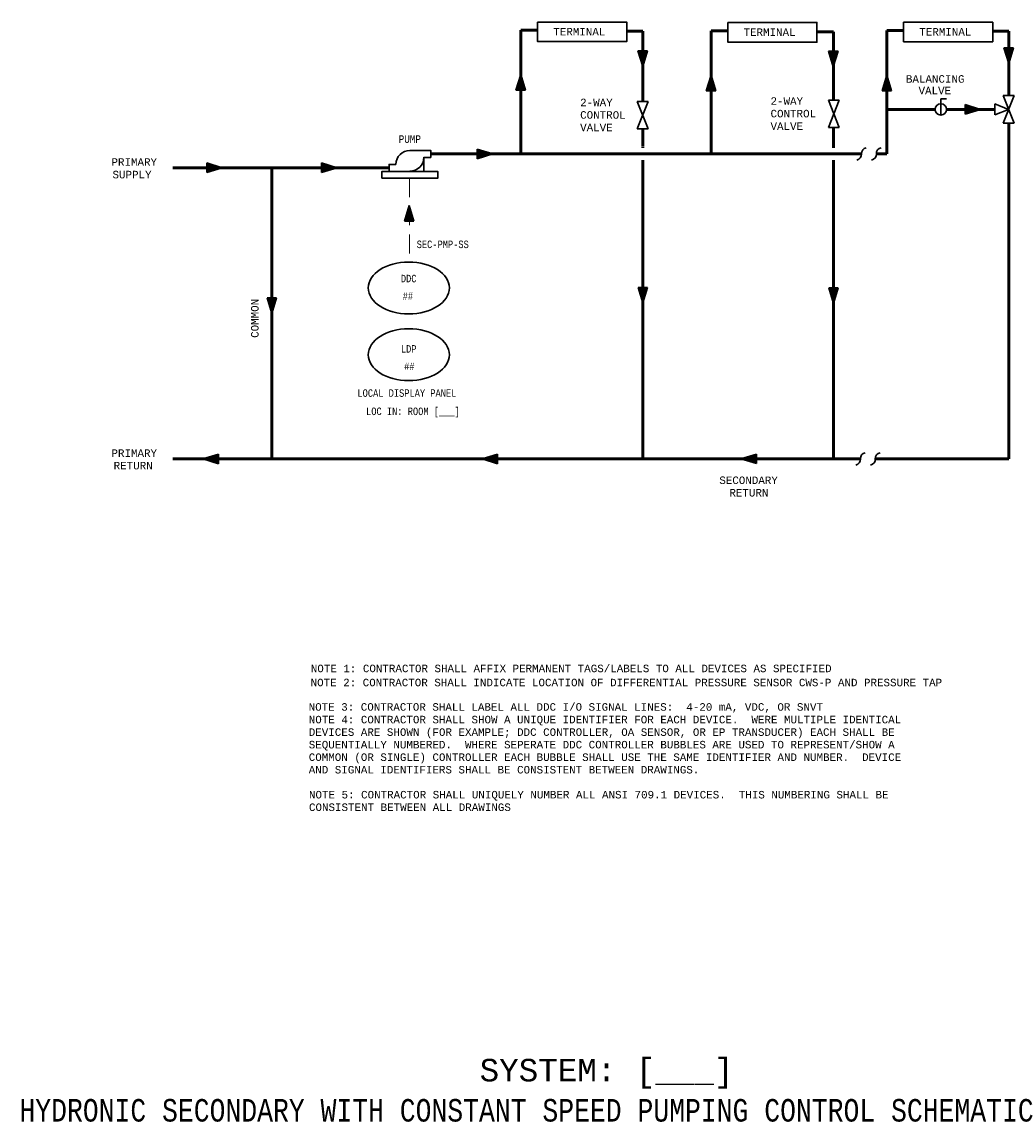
# Model space of a CAD drawing. Header units: inches. Extents: x 7.8 to 32.2, y 0.5 to 15.9.
import ezdxf
from ezdxf.enums import TextEntityAlignment as Align

# ---------------------------------------------------------------- set-up
doc = ezdxf.new("R2010")
doc.units = ezdxf.units.IN
doc.header["$MEASUREMENT"] = 0
doc.linetypes.add('DASHED2', pattern=[0.375, 0.25, -0.125])
doc.linetypes.add('HIDDEN', pattern=[0.375, 0.25, -0.125])
for name, color, linetype, lineweight in [('M-ANNO-NOTE', 2, 'Continuous', 30), ('M-ANNO-SYMB', 6, 'Continuous', 30), ('M-ANNO-TEXT', 2, 'Continuous', 30), ('M-DIAG-GRPH', 6, 'Continuous', 13)]:
    doc.layers.add(name, color=color, linetype=linetype, lineweight=lineweight)
doc.styles.add('CONTROLTXT', font='monotxt.shx')

msp = doc.modelspace()

# ---------------------------------------------------------------- hatches: boundary and pattern name
at = {"layer": 'M-ANNO-SYMB', "linetype": 'Continuous'}
h = msp.add_hatch(dxfattribs=at)
h.set_pattern_fill('ANSI31', color=256, style=0)
h.set_pattern_definition([(-45, (9.038886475, 17.78448056), (4.41941738e-05, 4.41941738e-05), [])])
h.paths.add_polyline_path([(16.043, 15.351), (16.106, 15.558), (16.043, 15.558)], flags=16)
h.paths.add_polyline_path([(16.043, 15.351), (16.043, 15.558), (15.979, 15.558)], flags=16)
h = msp.add_hatch(dxfattribs=at)
h.set_pattern_fill('ANSI31', color=256, style=0)
h.set_pattern_definition([(-45, (11.573755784, 17.77917382), (4.41941738e-05, 4.41941738e-05), [])])
h.paths.add_polyline_path([(18.577, 15.346), (18.641, 15.553), (18.577, 15.553)], flags=16)
h.paths.add_polyline_path([(18.577, 15.346), (18.577, 15.553), (18.514, 15.553)], flags=16)
h = msp.add_hatch(dxfattribs=at)
h.set_pattern_fill('ANSI31', color=256, style=0)
h.set_pattern_definition([(-45, (13.90573122, 17.822146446), (4.41941738e-05, 4.41941738e-05), [])])
h.paths.add_polyline_path([(20.909, 15.389), (20.973, 15.596), (20.909, 15.596)], flags=16)
h.paths.add_polyline_path([(20.909, 15.389), (20.909, 15.596), (20.846, 15.596)], flags=16)
h = msp.add_hatch(dxfattribs=at)
h.set_pattern_fill('ANSI31', color=256, style=0)
h.set_pattern_definition([(135, (21.4251459, 12.807461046), (-4.41941738e-05, -4.41941738e-05), [])])
h.paths.add_polyline_path([(14.421, 15.241), (14.358, 15.034), (14.421, 15.034)], flags=16)
h.paths.add_polyline_path([(14.421, 15.241), (14.421, 15.034), (14.485, 15.034)], flags=16)
h = msp.add_hatch(dxfattribs=at)
h.set_pattern_fill('ANSI31', color=256, style=0)
h.set_pattern_definition([(135, (23.9547923, 12.801197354), (-4.41941738e-05, -4.41941738e-05), [])])
h.paths.add_polyline_path([(16.951, 15.234), (16.888, 15.028), (16.951, 15.028)], flags=16)
h.paths.add_polyline_path([(16.951, 15.234), (16.951, 15.028), (17.015, 15.028)], flags=16)
h = msp.add_hatch(dxfattribs=at)
h.set_pattern_fill('ANSI31', color=256, style=0)
h.set_pattern_definition([(135, (26.291990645, 12.801197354), (-4.41941738e-05, -4.41941738e-05), [])])
h.paths.add_polyline_path([(19.288, 15.234), (19.225, 15.028), (19.288, 15.028)], flags=16)
h.paths.add_polyline_path([(19.288, 15.234), (19.288, 15.028), (19.352, 15.028)], flags=16)
h = msp.add_hatch(dxfattribs=at)
h.set_pattern_fill('ANSI31', color=256, style=0)
h.set_pattern_definition([(45, (18.10226802, 7.77566969), (-4.41941738e-05, 4.41941738e-05), [])])
h.paths.add_polyline_path([(20.329, 14.843), (20.329, 14.779), (20.535, 14.779)], flags=16)
h.paths.add_polyline_path([(20.535, 14.779), (20.329, 14.779), (20.329, 14.716)], flags=16)
h = msp.add_hatch(dxfattribs=at)
h.set_pattern_fill('ANSI31', color=256, style=0)
h.set_pattern_definition([(45, (11.61545075, 7.18178237), (-4.41941738e-05, 4.41941738e-05), [])])
h.paths.add_polyline_path([(13.842, 14.249), (13.842, 14.186), (14.049, 14.186)], flags=16)
h.paths.add_polyline_path([(14.049, 14.186), (13.842, 14.186), (13.842, 14.122)], flags=16)
h = msp.add_hatch(dxfattribs=at)
h.set_pattern_fill('ANSI31', color=256, style=0)
h.set_pattern_definition([(45, (8.020654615, 6.99959422), (-4.41941738e-05, 4.41941738e-05), [])])
h.paths.add_polyline_path([(10.454, 14.003), (10.247, 14.067), (10.247, 14.003)], flags=16)
h.paths.add_polyline_path([(10.454, 14.003), (10.247, 14.003), (10.247, 13.94)], flags=16)
h = msp.add_hatch(dxfattribs=at)
h.set_pattern_fill('ANSI31', color=256, style=0)
h.set_pattern_definition([(45, (9.54632547, 6.99959422), (-4.41941738e-05, 4.41941738e-05), [])])
h.paths.add_polyline_path([(11.98, 14.003), (11.773, 14.067), (11.773, 14.003)], flags=16)
h.paths.add_polyline_path([(11.98, 14.003), (11.773, 14.003), (11.773, 13.94)], flags=16)
h = msp.add_hatch(dxfattribs=at)
h.set_pattern_fill('ANSI31', color=256, style=0)
h.set_pattern_definition([(135, (19.94171379, 11.06558452), (-4.41941738e-05, -4.41941738e-05), [])])
h.paths.add_polyline_path([(12.938, 13.499), (12.875, 13.292), (12.938, 13.292)], flags=16)
h.paths.add_polyline_path([(12.938, 13.499), (12.938, 13.292), (13.001, 13.292)], flags=16)
h = msp.add_hatch(dxfattribs=at)
h.set_pattern_fill('ANSI31', color=256, style=0)
h.set_pattern_definition([(-45, (9.04085155, 14.63669468), (4.41941738e-05, 4.41941738e-05), [])])
h.paths.add_polyline_path([(16.045, 12.204), (16.108, 12.41), (16.045, 12.41)], flags=16)
h.paths.add_polyline_path([(16.045, 12.204), (16.045, 12.41), (15.981, 12.41)], flags=16)
h = msp.add_hatch(dxfattribs=at)
h.set_pattern_fill('ANSI31', color=256, style=0)
h.set_pattern_definition([(-45, (11.57572086, 14.631387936), (4.41941738e-05, 4.41941738e-05), [])])
h.paths.add_polyline_path([(18.579, 12.198), (18.643, 12.405), (18.579, 12.405)], flags=16)
h.paths.add_polyline_path([(18.579, 12.198), (18.579, 12.405), (18.516, 12.405)], flags=16)
h = msp.add_hatch(dxfattribs=at)
h.set_pattern_fill('ANSI31', color=256, style=0)
h.set_pattern_definition([(-135, (18.11586653, 14.49810289), (-4.41941738e-05, 4.41941738e-05), [])])
h.paths.add_polyline_path([(11.112, 12.271), (11.049, 12.271), (11.112, 12.065)], flags=16)
h.paths.add_polyline_path([(11.176, 12.271), (11.112, 12.271), (11.112, 12.065)], flags=16)
h = msp.add_hatch(dxfattribs=at)
h.set_pattern_fill('ANSI31', color=256, style=0)
h.set_pattern_definition([(-135, (12.629638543, 17.13320641), (4.41941738e-05, -4.41941738e-05), [])])
h.paths.add_polyline_path([(10.196, 10.129), (10.403, 10.066), (10.403, 10.129)], flags=16)
h.paths.add_polyline_path([(10.196, 10.129), (10.403, 10.129), (10.403, 10.193)], flags=16)
h = msp.add_hatch(dxfattribs=at)
h.set_pattern_fill('ANSI31', color=256, style=0)
h.set_pattern_definition([(135, (16.34097947, 3.12549263), (4.41941738e-05, 4.41941738e-05), [])])
h.paths.add_polyline_path([(14.114, 10.129), (14.114, 10.193), (13.908, 10.129)], flags=16)
h.paths.add_polyline_path([(14.114, 10.066), (14.114, 10.129), (13.908, 10.129)], flags=16)
h = msp.add_hatch(dxfattribs=at)
h.set_pattern_fill('ANSI31', color=256, style=0)
h.set_pattern_definition([(135, (19.78191931, 3.126435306), (4.41941738e-05, 4.41941738e-05), [])])
h.paths.add_polyline_path([(17.555, 10.13), (17.555, 10.194), (17.349, 10.13)], flags=16)
h.paths.add_polyline_path([(17.555, 10.067), (17.555, 10.13), (17.349, 10.13)], flags=16)

# ---------------------------------------------------------------- linework, layer by layer
at = {"layer": 'M-ANNO-SYMB'}
for p, q in [((16.106, 15.558), (15.979, 15.558)), ((16.043, 15.351), (15.979, 15.558)), ((16.043, 15.351), (16.106, 15.558)), ((18.577, 15.346), (18.514, 15.553)), ((18.641, 15.553), (18.514, 15.553)), ((18.577, 15.346), (18.641, 15.553)), ((20.909, 15.389), (20.846, 15.596)), ((20.973, 15.596), (20.846, 15.596)), ((20.909, 15.389), (20.973, 15.596)), ((14.421, 15.241), (14.358, 15.034)), ((14.421, 15.241), (14.485, 15.034)), ((16.951, 15.234), (16.888, 15.028)), ((16.951, 15.234), (17.015, 15.028)), ((19.288, 15.234), (19.225, 15.028)), ((19.288, 15.234), (19.352, 15.028)), ((14.358, 15.034), (14.485, 15.034)), ((16.888, 15.028), (17.015, 15.028)), ((19.225, 15.028), (19.352, 15.028)), ((20.836, 14.962), (20.979, 14.596)), ((20.979, 14.962), (20.836, 14.596)), ((16.114, 14.885), (15.971, 14.519)), ((15.971, 14.885), (16.114, 14.519)), ((18.511, 14.902), (18.654, 14.536)), ((18.654, 14.902), (18.511, 14.536)), ((20.006, 14.704), (20.006, 14.919)), ((20.006, 14.919), (20.08, 14.919)), ((20.535, 14.779), (20.329, 14.843)), ((20.329, 14.843), (20.329, 14.716)), ((20.535, 14.779), (20.329, 14.716)), ((20.725, 14.851), (20.908, 14.779)), ((20.725, 14.708), (20.908, 14.779)), ((14.049, 14.186), (13.842, 14.249)), ((13.842, 14.249), (13.842, 14.122)), ((10.454, 14.003), (10.247, 14.067)), ((10.247, 14.067), (10.247, 13.94)), ((11.773, 14.067), (11.773, 13.94)), ((11.98, 14.003), (11.773, 14.067)), ((14.049, 14.186), (13.842, 14.122)), ((10.454, 14.003), (10.247, 13.94)), ((11.98, 14.003), (11.773, 13.94)), ((12.938, 13.499), (12.875, 13.292)), ((12.938, 13.499), (13.001, 13.292)), ((12.875, 13.292), (13.001, 13.292)), ((16.045, 12.204), (15.981, 12.41)), ((16.108, 12.41), (15.981, 12.41)), ((16.045, 12.204), (16.108, 12.41)), ((18.643, 12.405), (18.516, 12.405)), ((18.579, 12.198), (18.516, 12.405)), ((18.579, 12.198), (18.643, 12.405)), ((11.049, 12.271), (11.176, 12.271)), ((11.112, 12.065), (11.049, 12.271)), ((11.112, 12.065), (11.176, 12.271)), ((10.196, 10.129), (10.403, 10.193)), ((10.196, 10.129), (10.403, 10.066)), ((10.403, 10.066), (10.403, 10.193)), ((13.908, 10.129), (14.114, 10.193)), ((13.908, 10.129), (14.114, 10.066)), ((14.114, 10.193), (14.114, 10.066)), ((17.349, 10.13), (17.555, 10.194)), ((17.349, 10.13), (17.555, 10.067)), ((17.555, 10.194), (17.555, 10.067))]:
    msp.add_line(p, q, dxfattribs=at)
at = {"layer": 'M-ANNO-SYMB', "linetype": 'DASHED2'}
for p, q in [((20.836, 14.962), (20.979, 14.962)), ((15.971, 14.885), (16.114, 14.885)), ((18.511, 14.902), (18.654, 14.902)), ((20.725, 14.708), (20.725, 14.851)), ((16.114, 14.519), (15.971, 14.519)), ((18.654, 14.536), (18.511, 14.536)), ((20.979, 14.596), (20.836, 14.596))]:
    msp.add_line(p, q, dxfattribs=at)
at = {"layer": 'M-ANNO-SYMB', "flags": 128}
for points in [[(13.134, 13.955), (13.134, 14.14), (13.226, 14.14), (13.226, 14.233), (12.947, 14.233)], [(12.762, 14.048), (12.67, 14.048), (12.67, 13.955)], [(12.576, 13.863), (13.319, 13.863), (13.319, 13.955), (12.576, 13.955), (12.576, 13.863)]]:
    msp.add_lwpolyline(points, dxfattribs=at)
at = {"layer": 'M-ANNO-SYMB'}
msp.add_circle((20.006, 14.779), 0.0755, dxfattribs=at)
for centre, radius, start, end in [((12.947, 14.048), 0.185, 90, 180), ((19.029, 14.192), 0.0769, 100.0688, 184.0555), ((19.226, 14.192), 0.0769, 100.0688, 184.0555), ((12.947, 14.142), 0.185, 270, 0), ((18.875, 14.181), 0.0769, 280.0688, 4.0555), ((19.073, 14.181), 0.0769, 280.0688, 4.0555), ((18.861, 10.124), 0.0769, 280.0688, 4.0555), ((19.014, 10.135), 0.0769, 100.0688, 184.0555), ((19.058, 10.124), 0.0769, 280.0688, 4.0555), ((19.211, 10.135), 0.0769, 100.0688, 184.0555)]:
    msp.add_arc(centre, radius, start, end, dxfattribs=at)
for centre in [(12.933, 12.404), (12.933, 11.516)]:
    msp.add_ellipse(centre, major_axis=(0.54, 0), ratio=0.638644, dxfattribs=at)
for points in [[(14.646, 15.941), (15.83, 15.941), (15.83, 15.68), (14.646, 15.68)], [(17.175, 15.935), (18.359, 15.935), (18.359, 15.673), (17.175, 15.673)], [(19.512, 15.939), (20.697, 15.939), (20.697, 15.678), (19.512, 15.678)]]:
    msp.add_3dface(points, dxfattribs=at)
at = {"layer": 'M-DIAG-GRPH', "lineweight": 53}
for p, q in [((14.421, 14.186), (14.421, 15.831)), ((14.421, 15.831), (14.644, 15.831)), ((15.826, 15.819), (16.043, 15.819)), ((16.043, 15.819), (16.043, 14.883)), ((16.951, 14.186), (16.951, 15.825)), ((16.951, 15.825), (17.174, 15.825)), ((18.359, 15.812), (18.58, 15.812)), ((18.58, 15.812), (18.58, 14.899)), ((19.288, 14.186), (19.288, 15.829)), ((19.288, 15.829), (19.511, 15.829)), ((20.693, 15.818), (20.909, 15.818)), ((20.909, 15.818), (20.909, 14.96)), ((19.931, 14.779), (19.288, 14.779)), ((20.725, 14.779), (20.082, 14.779)), ((16.043, 14.519), (16.043, 14.285)), ((18.58, 14.538), (18.58, 14.278)), ((20.909, 14.597), (20.909, 10.129)), ((16.045, 14.278), (16.045, 14.268)), ((18.58, 14.278), (18.58, 14.268)), ((18.952, 14.186), (13.226, 14.186)), ((16.045, 14.105), (16.045, 10.129)), ((18.58, 14.105), (18.58, 10.129)), ((19.149, 14.186), (19.288, 14.186)), ((11.112, 14.001), (9.798, 14.001)), ((11.112, 10.129), (11.112, 14.001)), ((12.67, 14.001), (11.112, 14.001)), ((11.112, 10.129), (9.798, 10.129)), ((11.112, 10.129), (18.937, 10.129)), ((19.135, 10.129), (20.909, 10.129))]:
    msp.add_line(p, q, dxfattribs=at)
at = {"layer": 'M-DIAG-GRPH', "linetype": 'HIDDEN'}
msp.add_line((12.941, 13.863), (12.941, 12.749), dxfattribs=at)

# ---------------------------------------------------------------- texts
at = {"layer": 'M-ANNO-NOTE', "attachment_point": 1, "style": 'CONTROLTXT'}
for s, insert, char_height, width in [('NOTE 1: CONTRACTOR SHALL AFFIX PERMANENT TAGS/LABELS TO ALL DEVICES AS SPECIFIED', (11.63, 7.393), 0.1, 8.12977), ('NOTE 2: CONTRACTOR SHALL INDICATE LOCATION OF DIFFERENTIAL PRESSURE SENSOR CWS-P AND PRESSURE TAP', (11.628, 7.206), 0.1, 8.1112), ('NOTE 3: CONTRACTOR SHALL LABEL ALL DDC I/O SIGNAL LINES:  4-20 mA, VDC, OR SNVT', (11.602, 6.881), 0.1, 8.07232), ('NOTE 4: CONTRACTOR SHALL SHOW A UNIQUE IDENTIFIER FOR EACH DEVICE.  WERE MULTIPLE IDENTICAL DEVICES ARE SHOWN (FOR EXAMPLE; DDC CONTROLLER, OA SENSOR, OR EP TRANSDUCER) EACH SHALL BE SEQUENTIALLY NUMBERED.  WHERE SEPERATE DDC CONTROLLER BUBBLES ARE USED TO REPRESENT/SHOW A COMMON (OR SINGLE) CONTROLLER EACH BUBBLE SHALL USE THE SAME IDENTIFIER AND NUMBER.  DEVICE AND SIGNAL IDENTIFIERS SHALL BE CONSISTENT BETWEEN DRAWINGS.', (11.603, 6.713), 0.1, 8.1729), ('NOTE 5: CONTRACTOR SHALL UNIQUELY NUMBER ALL ANSI 709.1 DEVICES.  THIS NUMBERING SHALL BE CONSISTENT BETWEEN ALL DRAWINGS', (11.606, 5.714), 0.100026, 7.9746)]:
    msp.add_mtext(s, dxfattribs=dict(at, insert=insert, char_height=char_height, width=width))
at = {"layer": 'M-ANNO-TEXT', "style": 'CONTROLTXT'}
for s, height, p in [('TERMINAL', 0.1, (14.854, 15.762)), ('TERMINAL', 0.1, (17.383, 15.756)), ('TERMINAL', 0.1, (19.72, 15.761)), ('BALANCING', 0.1, (19.542, 15.134)), ('VALVE', 0.1, (19.71, 14.979)), ('2-WAY', 0.1, (17.742, 14.84)), ('2-WAY', 0.1, (15.211, 14.821)), ('CONTROL ', 0.1, (15.211, 14.655)), ('CONTROL ', 0.1, (17.742, 14.673)), ('VALVE', 0.1, (15.211, 14.488)), ('VALVE', 0.1, (17.742, 14.506)), ('PRIMARY', 0.1, (8.98, 14.029)), ('SUPPLY', 0.1, (8.994, 13.862)), ('PRIMARY', 0.1, (8.98, 10.157)), ('RETURN', 0.1, (9.009, 9.991)), ('SECONDARY', 0.1, (17.061, 9.796)), ('RETURN', 0.1, (17.195, 9.63)), ('SYSTEM: [___] ', 0.3, (13.875, 1.85))]:
    msp.add_text(s, height=height, dxfattribs=at).set_placement(p)
at = {"layer": 'M-ANNO-TEXT', "style": 'CONTROLTXT', "width": 0.855615}
msp.add_text('PUMP', height=0.1, dxfattribs=at).set_placement((12.947, 14.334), align=Align.CENTER)
at = {"layer": 'M-ANNO-TEXT', "style": 'CONTROLTXT'}
for s, height, width, p in [('SEC-PMP-SS', 0.1, 0.8, (13.038, 12.934)), ('HYDRONIC SECONDARY WITH CONSTANT SPEED PUMPING CONTROL SCHEMATIC', 0.3, 0.85589, (7.755, 1.316))]:
    msp.add_text(s, height=height, dxfattribs=dict(at, width=width)).set_placement(p)
at = {"layer": 'M-ANNO-TEXT', "linetype": 'Continuous', "style": 'CONTROLTXT', "width": 0.8}
for s, p in [('DDC', (12.932, 12.479)), ('##', (12.921, 12.247)), ('LDP', (12.932, 11.543)), ('##', (12.94, 11.311))]:
    msp.add_text(s, height=0.1, dxfattribs=at).set_placement(p, align=Align.CENTER)
at = {"layer": 'M-ANNO-TEXT', "style": 'CONTROLTXT'}
msp.add_text('COMMON', height=0.1, rotation=90, dxfattribs=at).set_placement((10.936, 11.74))
at = {"layer": 'M-ANNO-TEXT', "linetype": 'Continuous', "style": 'CONTROLTXT', "width": 0.8}
for s, p in [('LOCAL DISPLAY PANEL', (12.25, 10.956)), ('LOC IN: ROOM [___]', (12.365, 10.713))]:
    msp.add_text(s, height=0.1, dxfattribs=at).set_placement(p)

doc.saveas('drawing.dxf')
